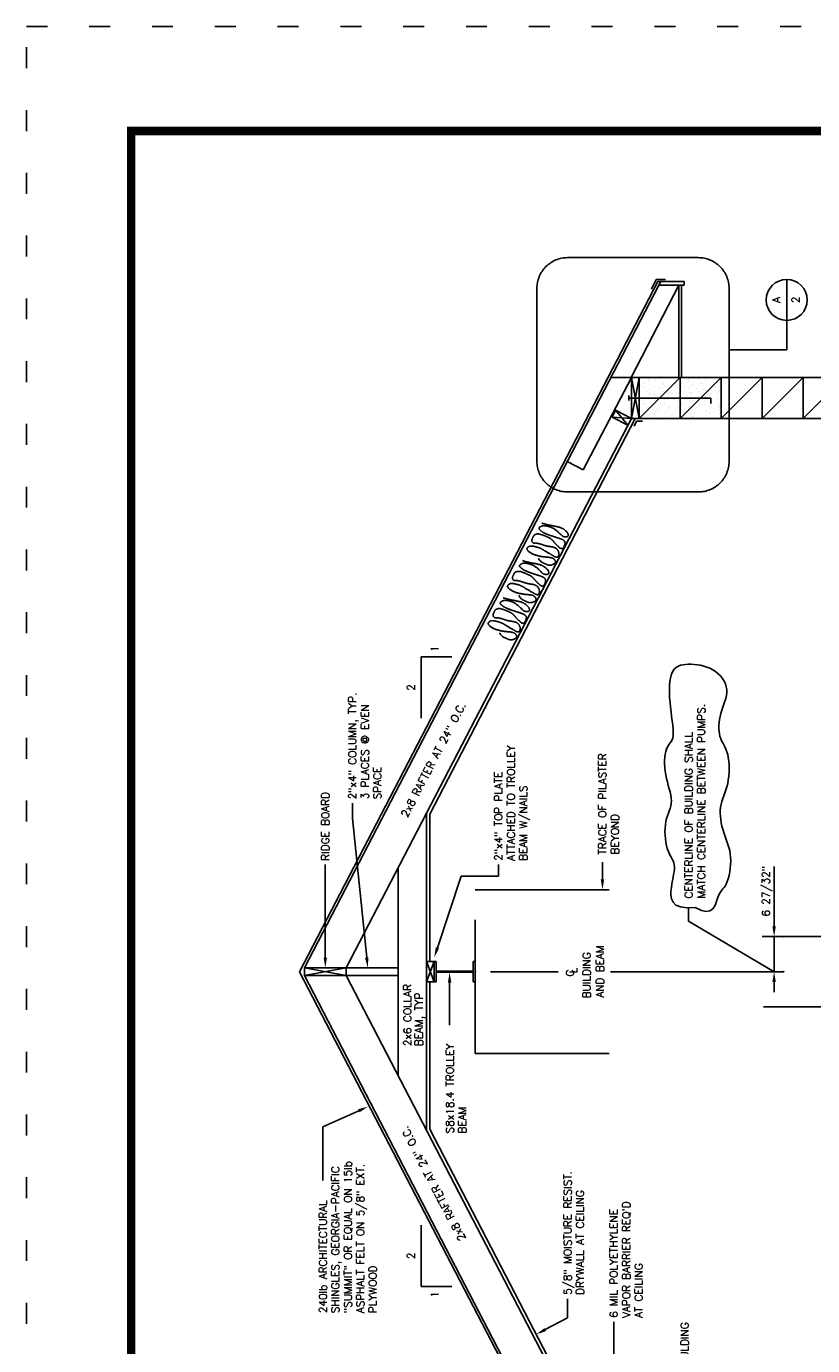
# Model space of a CAD drawing. Header units: feet. Extents: x 56.7 to 65.2, y 29.1 to 40.1.
# Tile 171 of 172: x 56.7 to 60.4, y 33.8 to 40.1. Entities that reach past the tile are written whole.
import ezdxf
from ezdxf.enums import TextEntityAlignment as Align

# ---------------------------------------------------------------- set-up
doc = ezdxf.new("R2010")
doc.units = ezdxf.units.FT
doc.header["$LTSCALE"] = 16
doc.header["$MEASUREMENT"] = 0
for name, pattern in [('CENTER', [1.4375, 1.25, -0.0625, 0.0625, -0.0625]), ('D1', [0.08, 0.04, -0.04]), ('DETAIL', [0.5625, 0.375, -0.0625, 0.0625, -0.0625]), ('DOT2', [0.125, 0, -0.125]), ('HIDDEN2', [0.1875, 0.125, -0.0625])]:
    doc.linetypes.add(name, pattern=pattern)
doc.layers.get('0').update_dxf_attribs({"linetype": 'CONTINUOUS'})
doc.layers.get('DEFPOINTS').update_dxf_attribs({"linetype": 'CONTINUOUS'})
for name, color, linetype in [('BORDER', 7, 'CONTINUOUS'), ('BUILDING', 7, 'CONTINUOUS'), ('C', 3, 'CENTER'), ('CONC-BLK', 14, 'CONTINUOUS'), ('DET', 3, 'CONTINUOUS'), ('NODE', 4, 'CONTINUOUS'), ('NOTES', 7, 'CONTINUOUS'), ('PAGE-NO', 9, 'CONTINUOUS'), ('STEEL', 7, 'CONTINUOUS'), ('WOOD', 9, 'CONTINUOUS')]:
    doc.layers.add(name, color=color, linetype=linetype)
doc.styles.add('ROMANS', font='ROMANS.shx', dxfattribs={"height": 1.5})

# ---------------------------------------------------------------- blocks, each defined once
blk = doc.blocks.new('*X8')
at = {"color": 0}
for p, q in [((489.28, 198.83), (489.28, 198.83)), ((489.71, 198.56), (489.71, 198.56)), ((489.89, 199.13), (489.89, 199.13)), ((490.41, 199.2), (490.41, 199.2)), ((491.19, 199.14), (491.19, 199.14)), ((491.77, 198.42), (491.77, 198.42)), ((492.4, 198.84), (492.4, 198.84)), ((492.82, 198.57), (492.82, 198.57)), ((493.89, 199.24), (493.89, 199.24)), ((494.97, 199.13), (494.97, 199.13)), ((495.51, 198.84), (495.51, 198.84)), ((495.84, 198.33), (495.84, 198.33)), ((495.93, 198.57), (495.93, 198.57)), ((496.51, 199.27), (496.51, 199.27)), ((489.45, 196.48), (489.45, 196.48)), ((489.82, 196.58), (489.82, 196.58)), ((489.99, 198.22), (489.99, 198.22)), ((490.05, 196.29), (490.05, 196.29)), ((490.09, 196.33), (490.09, 196.33)), ((490.51, 196.06), (490.51, 196.06)), ((490.81, 196.66), (490.81, 196.66)), ((491.22, 197.6), (491.22, 197.6)), ((491.26, 197.21), (491.26, 197.21)), ((491.33, 196.73), (491.33, 196.73)), ((491.96, 198.25), (491.96, 198.25)), ((492.15, 196.84), (492.15, 196.84)), ((492.61, 198.25), (492.61, 198.25)), ((492.67, 196.32), (492.67, 196.32)), ((492.83, 197.46), (492.83, 197.46)), ((493.21, 196.33), (493.21, 196.33)), ((493.5, 197.02), (493.5, 197.02)), ((493.63, 196.06), (493.63, 196.06)), ((493.82, 196.54), (493.82, 196.54)), ((493.96, 197.31), (493.96, 197.31)), ((494.01, 196.38), (494.01, 196.38)), ((494.02, 197.09), (494.02, 197.09)), ((494.34, 197.6), (494.34, 197.6)), ((494.84, 197.19), (494.84, 197.19)), ((495.16, 198.24), (495.16, 198.24)), ((495.23, 196.31), (495.23, 196.31)), ((496.2, 197.37), (496.2, 197.37)), ((496.32, 196.34), (496.32, 196.34)), ((496.58, 197.35), (496.58, 197.35)), ((496.72, 197.44), (496.72, 197.44)), ((496.74, 196.07), (496.74, 196.07)), ((496.83, 197.42), (496.83, 197.42)), ((497.01, 197.25), (497.01, 197.25)), ((489.56, 193.91), (489.56, 193.91)), ((490.11, 194.36), (490.11, 194.36)), ((490.38, 194.02), (490.38, 194.02)), ((490.82, 195.67), (490.82, 195.67)), ((490.9, 193.82), (490.9, 193.82)), ((491, 195.5), (491, 195.5)), ((491.32, 195.29), (491.32, 195.29)), ((491.32, 193.55), (491.32, 193.55)), ((491.38, 193.36), (491.38, 193.36)), ((491.73, 194.2), (491.73, 194.2)), ((491.87, 194.7), (491.87, 194.7)), ((492.03, 195.09), (492.03, 195.09)), ((492.25, 194.26), (492.25, 194.26)), ((492.73, 194.4), (492.73, 194.4)), ((492.87, 193.79), (492.87, 193.79)), ((493.05, 193.62), (493.05, 193.62)), ((493.07, 194.37), (493.07, 194.37)), ((494.01, 193.83), (494.01, 193.83)), ((494.02, 195.39), (494.02, 195.39)), ((494.08, 193.46), (494.08, 193.46)), ((494.43, 194.55), (494.43, 194.55)), ((494.44, 193.56), (494.44, 193.56)), ((494.88, 195.58), (494.88, 195.58)), ((494.95, 194.62), (494.95, 194.62)), ((495.15, 195.1), (495.15, 195.1)), ((495.29, 194.38), (495.29, 194.38)), ((495.76, 194.73), (495.76, 194.73)), ((495.87, 194.67), (495.87, 194.67)), ((496.06, 194.5), (496.06, 194.5)), ((496.64, 195.42), (496.64, 195.42)), ((496.7, 193.49), (496.7, 193.49)), ((496.93, 193.7), (496.93, 193.7)), ((489.73, 192.58), (489.73, 192.58)), ((489.86, 192.91), (489.86, 192.91)), ((489.96, 191.37), (489.96, 191.37)), ((490.05, 192.74), (490.05, 192.74)), ((490.18, 192.44), (490.18, 192.44)), ((490.48, 191.44), (490.48, 191.44)), ((490.92, 191.95), (490.92, 191.95)), ((491.3, 191.55), (491.3, 191.55)), ((491.45, 191.43), (491.45, 191.43)), ((491.71, 191.32), (491.71, 191.32)), ((491.91, 191.03), (491.91, 191.03)), ((492.1, 190.86), (492.1, 190.86)), ((492.13, 191.05), (492.13, 191.05)), ((492.66, 191.73), (492.66, 191.73)), ((492.79, 192.47), (492.79, 192.47)), ((492.84, 192.59), (492.84, 192.59)), ((493.18, 191.8), (493.18, 191.8)), ((493.92, 192.82), (493.92, 192.82)), ((493.99, 191.9), (493.99, 191.9)), ((494.15, 191.53), (494.15, 191.53)), ((494.82, 191.32), (494.82, 191.32)), ((494.92, 191.91), (494.92, 191.91)), ((495.1, 191.74), (495.1, 191.74)), ((495.24, 191.06), (495.24, 191.06)), ((495.35, 192.46), (495.35, 192.46)), ((495.35, 192.08), (495.35, 192.08)), ((495.87, 192.15), (495.87, 192.15)), ((495.95, 192.59), (495.95, 192.59)), ((495.97, 190.94), (495.97, 190.94)), ((496.68, 192.26), (496.68, 192.26)), ((496.76, 191.57), (496.76, 191.57)), ((489.09, 189.99), (489.09, 189.99)), ((489.4, 188.81), (489.4, 188.81)), ((489.53, 188.73), (489.53, 188.73)), ((489.82, 188.54), (489.82, 188.54)), ((489.96, 189.19), (489.96, 189.19)), ((490.24, 190.51), (490.24, 190.51)), ((490.3, 188.58), (490.3, 188.58)), ((490.53, 190.08), (490.53, 190.08)), ((490.89, 188.91), (490.89, 188.91)), ((490.95, 188.28), (490.95, 188.28)), ((491.14, 188.11), (491.14, 188.11)), ((491.41, 188.97), (491.41, 188.97)), ((491.51, 189.51), (491.51, 189.51)), ((492.22, 189.08), (492.22, 189.08)), ((492.52, 188.81), (492.52, 188.81)), ((492.86, 190.54), (492.86, 190.54)), ((492.92, 188.62), (492.92, 188.62)), ((492.94, 188.55), (492.94, 188.55)), ((492.97, 190.07), (492.97, 190.07)), ((493.58, 189.26), (493.58, 189.26)), ((493.65, 190.08), (493.65, 190.08)), ((493.96, 189.16), (493.96, 189.16)), ((494.1, 189.33), (494.1, 189.33)), ((494.15, 188.99), (494.15, 188.99)), ((494.21, 189.6), (494.21, 189.6)), ((494.91, 189.44), (494.91, 189.44)), ((495.02, 188.19), (495.02, 188.19)), ((495.42, 190.53), (495.42, 190.53)), ((495.48, 188.6), (495.48, 188.6)), ((495.63, 188.82), (495.63, 188.82)), ((496.05, 188.55), (496.05, 188.55)), ((496.27, 189.61), (496.27, 189.61)), ((496.76, 190.09), (496.76, 190.09)), ((496.79, 189.68), (496.79, 189.68)), ((496.83, 189.64), (496.83, 189.64)), ((496.97, 190.03), (496.97, 190.03)), ((489.12, 186.08), (489.12, 186.08)), ((489.64, 186.15), (489.64, 186.15)), ((490, 185.52), (490, 185.52)), ((490.21, 186.31), (490.21, 186.31)), ((490.37, 186.66), (490.37, 186.66)), ((490.45, 186.26), (490.45, 186.26)), ((490.63, 186.04), (490.63, 186.04)), ((491.34, 187.57), (491.34, 187.57)), ((491.57, 187.58), (491.57, 187.58)), ((491.63, 185.65), (491.63, 185.65)), ((491.81, 186.44), (491.81, 186.44)), ((492.01, 187.31), (492.01, 187.31)), ((492.33, 186.51), (492.33, 186.51)), ((492.98, 186.69), (492.98, 186.69)), ((493, 186.4), (493, 186.4)), ((493.14, 186.61), (493.14, 186.61)), ((493.19, 186.23), (493.19, 186.23)), ((493.32, 186.31), (493.32, 186.31)), ((493.74, 186.04), (493.74, 186.04)), ((494.27, 187.68), (494.27, 187.68)), ((494.34, 185.75), (494.34, 185.75)), ((494.45, 187.58), (494.45, 187.58)), ((494.5, 186.79), (494.5, 186.79)), ((495.02, 186.86), (495.02, 186.86)), ((495.54, 186.68), (495.54, 186.68)), ((495.83, 186.97), (495.83, 186.97)), ((496.01, 187.28), (496.01, 187.28)), ((496.2, 187.11), (496.2, 187.11)), ((496.44, 186.32), (496.44, 186.32)), ((496.86, 186.05), (496.86, 186.05)), ((496.89, 187.71), (496.89, 187.71)), ((496.95, 185.78), (496.95, 185.78)), ((497.06, 186.31), (497.06, 186.31)), ((489.14, 183.74), (489.14, 183.74)), ((490.04, 183.62), (490.04, 183.62)), ((490.18, 185.35), (490.18, 185.35)), ((490.43, 184.73), (490.43, 184.73)), ((490.56, 183.68), (490.56, 183.68)), ((491.02, 183.8), (491.02, 183.8)), ((491.05, 184.56), (491.05, 184.56)), ((491.37, 183.79), (491.37, 183.79)), ((491.44, 183.53), (491.44, 183.53)), ((491.7, 183.73), (491.7, 183.73)), ((492.05, 183.64), (492.05, 183.64)), ((492.15, 185.07), (492.15, 185.07)), ((492.23, 183.47), (492.23, 183.47)), ((492.73, 183.97), (492.73, 183.97)), ((493.05, 184.76), (493.05, 184.76)), ((493.25, 184.04), (493.25, 184.04)), ((494.06, 185.43), (494.06, 185.43)), ((494.06, 184.15), (494.06, 184.15)), ((494.13, 183.81), (494.13, 183.81)), ((494.4, 183.82), (494.4, 183.82)), ((494.55, 183.54), (494.55, 183.54)), ((495.05, 184.52), (495.05, 184.52)), ((495.24, 184.35), (495.24, 184.35)), ((495.26, 185.08), (495.26, 185.08)), ((495.42, 184.32), (495.42, 184.32)), ((495.6, 184.75), (495.6, 184.75)), ((495.94, 184.39), (495.94, 184.39)), ((496.11, 183.56), (496.11, 183.56)), ((496.76, 184.5), (496.76, 184.5)), ((497.02, 183.86), (497.02, 183.86))]:
    blk.add_line(p, q, dxfattribs=at)
blk = doc.blocks.new('INS', base_point=(323.61, 210.21))
at = {"layer": 'DET', "color": 3}
blk.add_lwpolyline([(323.68, 210.62), (323.6, 210.57), (323.52, 210.52), (323.45, 210.49), (323.38, 210.47), (323.32, 210.45), (323.26, 210.44), (323.21, 210.44), (323.16, 210.43), (323.12, 210.43), (323.08, 210.43), (323.04, 210.43), (323.01, 210.43), (322.98, 210.43), (322.95, 210.43), (322.91, 210.43), (322.88, 210.43), (322.84, 210.43), (322.8, 210.44), (322.76, 210.44), (322.72, 210.44), (322.68, 210.45), (322.64, 210.45), (322.6, 210.46), (322.56, 210.46), (322.52, 210.47), (322.49, 210.48), (322.46, 210.49), (322.42, 210.5), (322.4, 210.51), (322.37, 210.53), (322.34, 210.54), (322.31, 210.56), (322.29, 210.57), (322.27, 210.59), (322.24, 210.61), (322.22, 210.63), (322.2, 210.65), (322.18, 210.67), (322.17, 210.69), (322.15, 210.71), (322.13, 210.73), (322.12, 210.75), (322.11, 210.76), (322.09, 210.78), (322.08, 210.8), (322.07, 210.82), (322.06, 210.83), (322.05, 210.85), (322.04, 210.87), (322.04, 210.88), (322.03, 210.9), (322.02, 210.91), (322.02, 210.93), (322.01, 210.94), (322.01, 210.95), (322, 210.97), (322, 210.98), (322, 211), (322, 211.01), (322.01, 211.03), (322.01, 211.04), (322.02, 211.05), (322.02, 211.07), (322.03, 211.08), (322.04, 211.1), (322.05, 211.11), (322.07, 211.12), (322.08, 211.14), (322.1, 211.15), (322.11, 211.17), (322.13, 211.18), (322.15, 211.19), (322.18, 211.2), (322.2, 211.21), (322.22, 211.23), (322.25, 211.24), (322.28, 211.24), (322.31, 211.25), (322.33, 211.26), (322.36, 211.26), (322.39, 211.27), (322.42, 211.27), (322.45, 211.27), (322.48, 211.26), (322.51, 211.26), (322.54, 211.25), (322.58, 211.24), (322.61, 211.23), (322.65, 211.22), (322.69, 211.21), (322.73, 211.2), (322.77, 211.18), (322.81, 211.17), (322.85, 211.15), (322.89, 211.13), (322.93, 211.12), (322.96, 211.1), (323, 211.09), (323.04, 211.07), (323.08, 211.05), (323.12, 211.04), (323.16, 211.02), (323.2, 211.01), (323.24, 210.99), (323.29, 210.98), (323.33, 210.96), (323.38, 210.94), (323.43, 210.93), (323.48, 210.91), (323.53, 210.89), (323.58, 210.88), (323.64, 210.86), (323.69, 210.84), (323.75, 210.83), (323.81, 210.81), (323.87, 210.8), (323.92, 210.79), (323.98, 210.78), (324.04, 210.76), (324.1, 210.75), (324.16, 210.75), (324.22, 210.74), (324.28, 210.73), (324.34, 210.73), (324.4, 210.73), (324.46, 210.73), (324.52, 210.73), (324.58, 210.74), (324.64, 210.74), (324.7, 210.75), (324.77, 210.76), (324.83, 210.77), (324.88, 210.79), (324.93, 210.8), (324.98, 210.82), (325.02, 210.84), (325.05, 210.86), (325.07, 210.88), (325.09, 210.9), (325.1, 210.93), (325.1, 210.95), (325.1, 210.97), (325.1, 211), (325.1, 211.02), (325.09, 211.04), (325.08, 211.07), (325.07, 211.09), (325.07, 211.11), (325.06, 211.13), (325.05, 211.15), (325.04, 211.17), (325.03, 211.19), (325.02, 211.2), (325.01, 211.22), (325, 211.24), (324.99, 211.25), (324.97, 211.27), (324.96, 211.28), (324.94, 211.3), (324.91, 211.32), (324.88, 211.33), (324.85, 211.35), (324.81, 211.37), (324.77, 211.38), (324.73, 211.4), (324.68, 211.42), (324.64, 211.43), (324.59, 211.45), (324.55, 211.46), (324.5, 211.47), (324.45, 211.48), (324.41, 211.49), (324.37, 211.5), (324.33, 211.51), (324.29, 211.52), (324.25, 211.53), (324.22, 211.54), (324.19, 211.54), (324.16, 211.55), (324.14, 211.55), (324.11, 211.55), (324.08, 211.56), (324.05, 211.56), (324.02, 211.56), (323.99, 211.56), (323.95, 211.57), (323.91, 211.57), (323.87, 211.57), (323.83, 211.57), (323.79, 211.57), (323.75, 211.56), (323.7, 211.56), (323.66, 211.56), (323.61, 211.56), (323.56, 211.56), (323.52, 211.55), (323.47, 211.55), (323.42, 211.55), (323.36, 211.54), (323.31, 211.54), (323.25, 211.53), (323.19, 211.53), (323.13, 211.53), (323.07, 211.52), (323.01, 211.52), (322.95, 211.52), (322.9, 211.52), (322.85, 211.51), (322.8, 211.51), (322.76, 211.51), (322.72, 211.51), (322.69, 211.51), (322.65, 211.51), (322.62, 211.51), (322.59, 211.51), (322.57, 211.51), (322.54, 211.5), (322.51, 211.5), (322.48, 211.5), (322.45, 211.5), (322.42, 211.5), (322.39, 211.49), (322.37, 211.49), (322.34, 211.49), (322.31, 211.49), (322.29, 211.49), (322.26, 211.5), (322.24, 211.5), (322.21, 211.5), (322.19, 211.51), (322.17, 211.51), (322.15, 211.51), (322.14, 211.52), (322.12, 211.53), (322.11, 211.53), (322.1, 211.54), (322.08, 211.55), (322.07, 211.56), (322.07, 211.58), (322.06, 211.59), (322.05, 211.61), (322.05, 211.63), (322.04, 211.65), (322.04, 211.67), (322.04, 211.7), (322.04, 211.72), (322.04, 211.75), (322.04, 211.78), (322.05, 211.81), (322.06, 211.84), (322.07, 211.87), (322.08, 211.9), (322.1, 211.93), (322.12, 211.96), (322.14, 211.99), (322.16, 212.02), (322.19, 212.05), (322.22, 212.08), (322.25, 212.11), (322.28, 212.14), (322.32, 212.16), (322.35, 212.18), (322.39, 212.2), (322.43, 212.22), (322.47, 212.24), (322.51, 212.25), (322.55, 212.26), (322.59, 212.26), (322.63, 212.27), (322.67, 212.27), (322.71, 212.27), (322.75, 212.26), (322.79, 212.26), (322.83, 212.25), (322.87, 212.25), (322.91, 212.24), (322.95, 212.23), (322.99, 212.21), (323.03, 212.2), (323.07, 212.19), (323.11, 212.17), (323.16, 212.16), (323.2, 212.14), (323.25, 212.13), (323.3, 212.11), (323.35, 212.1), (323.4, 212.08), (323.45, 212.07), (323.51, 212.05), (323.56, 212.04), (323.61, 212.03), (323.66, 212.02), (323.71, 212), (323.76, 212), (323.81, 211.99), (323.86, 211.98), (323.9, 211.97), (323.95, 211.97), (323.99, 211.96), (324.03, 211.95), (324.07, 211.95), (324.11, 211.94), (324.15, 211.94), (324.19, 211.93), (324.22, 211.92), (324.26, 211.91), (324.29, 211.91), (324.32, 211.9), (324.35, 211.89), (324.38, 211.88), (324.41, 211.87), (324.44, 211.86), (324.46, 211.86), (324.49, 211.85), (324.51, 211.84), (324.53, 211.84), (324.55, 211.83), (324.57, 211.82), (324.59, 211.81), (324.61, 211.81), (324.63, 211.79), (324.65, 211.78), (324.66, 211.77), (324.68, 211.76), (324.7, 211.74), (324.72, 211.73), (324.74, 211.73), (324.77, 211.72), (324.79, 211.72), (324.82, 211.72), (324.85, 211.73), (324.88, 211.74), (324.91, 211.75), (324.94, 211.76), (324.96, 211.78), (324.98, 211.79), (325, 211.82), (325.02, 211.84), (325.03, 211.86), (325.05, 211.89), (325.05, 211.91), (325.06, 211.94), (325.07, 211.97), (325.07, 211.99), (325.07, 212.02), (325.08, 212.05), (325.08, 212.07), (325.08, 212.1), (325.08, 212.12), (325.08, 212.15), (325.08, 212.17), (325.09, 212.19), (325.09, 212.22), (325.09, 212.24), (325.09, 212.26), (325.09, 212.28), (325.09, 212.31), (325.09, 212.33), (325.09, 212.35), (325.09, 212.37), (325.09, 212.39), (325.08, 212.41), (325.07, 212.43), (325.06, 212.46), (325.05, 212.48), (325.04, 212.5), (325.02, 212.52), (325.01, 212.54), (324.99, 212.56), (324.97, 212.57), (324.95, 212.59), (324.93, 212.61), (324.91, 212.63), (324.89, 212.65), (324.87, 212.66), (324.84, 212.68), (324.82, 212.69), (324.8, 212.7), (324.77, 212.72), (324.75, 212.73), (324.72, 212.74), (324.69, 212.75), (324.66, 212.76), (324.63, 212.77), (324.6, 212.78), (324.56, 212.78), (324.53, 212.79), (324.49, 212.8), (324.45, 212.8), (324.41, 212.81), (324.37, 212.82), (324.33, 212.82), (324.28, 212.83), (324.24, 212.83), (324.19, 212.84), (324.15, 212.84), (324.1, 212.84), (324.05, 212.85), (324, 212.85), (323.95, 212.85), (323.9, 212.86), (323.85, 212.86), (323.8, 212.86), (323.75, 212.87), (323.7, 212.87), (323.65, 212.87), (323.6, 212.87), (323.56, 212.86), (323.51, 212.86), (323.47, 212.85), (323.43, 212.85), (323.39, 212.84), (323.35, 212.83), (323.31, 212.82), (323.28, 212.81), (323.24, 212.8), (323.21, 212.79), (323.18, 212.78), (323.15, 212.77), (323.12, 212.76), (323.1, 212.75), (323.07, 212.73), (323.05, 212.72), (323.02, 212.71), (323, 212.7), (322.97, 212.69), (322.95, 212.68), (322.92, 212.67), (322.89, 212.66), (322.86, 212.65), (322.83, 212.64), (322.8, 212.63), (322.77, 212.62), (322.74, 212.61), (322.7, 212.6), (322.66, 212.58), (322.63, 212.57), (322.59, 212.56), (322.56, 212.55), (322.53, 212.55), (322.49, 212.54), (322.46, 212.53), (322.44, 212.52), (322.41, 212.51), (322.39, 212.51), (322.36, 212.5), (322.34, 212.49), (322.32, 212.49), (322.31, 212.48), (322.29, 212.48), (322.28, 212.48), (322.26, 212.47), (322.25, 212.47), (322.23, 212.47), (322.22, 212.47), (322.2, 212.47), (322.18, 212.47), (322.15, 212.48), (322.13, 212.48), (322.11, 212.49), (322.08, 212.5), (322.06, 212.51), (322.04, 212.52), (322.02, 212.53), (322.01, 212.55), (322, 212.56), (321.99, 212.58), (321.98, 212.6), (321.98, 212.63), (321.97, 212.65), (321.97, 212.68), (321.97, 212.71), (321.97, 212.74), (321.97, 212.77), (321.97, 212.81), (321.98, 212.84), (321.98, 212.88), (321.98, 212.91), (321.99, 212.94), (321.99, 212.98), (322, 213.01), (322.01, 213.03), (322.01, 213.06), (322.02, 213.08), (322.03, 213.1), (322.04, 213.13), (322.05, 213.15), (322.07, 213.17), (322.08, 213.18), (322.1, 213.2), (322.12, 213.22), (322.14, 213.24), (322.16, 213.25), (322.18, 213.27), (322.21, 213.28), (322.24, 213.29), (322.26, 213.3), (322.29, 213.3), (322.32, 213.31), (322.36, 213.31), (322.39, 213.31), (322.43, 213.31), (322.46, 213.31), (322.5, 213.31), (322.55, 213.3), (322.59, 213.3), (322.63, 213.29), (322.68, 213.28), (322.73, 213.28), (322.78, 213.27), (322.83, 213.26), (322.87, 213.26), (322.92, 213.25), (322.97, 213.24), (323.02, 213.23), (323.06, 213.23), (323.11, 213.22), (323.15, 213.21), (323.2, 213.21), (323.24, 213.2), (323.28, 213.19), (323.32, 213.18), (323.36, 213.18), (323.4, 213.17), (323.45, 213.16), (323.49, 213.16), (323.53, 213.15), (323.57, 213.14), (323.61, 213.13), (323.66, 213.13), (323.7, 213.12), (323.75, 213.11), (323.8, 213.11), (323.85, 213.1), (323.9, 213.1), (323.96, 213.09), (324.01, 213.09), (324.07, 213.08), (324.13, 213.08), (324.19, 213.07), (324.24, 213.07), (324.29, 213.07), (324.34, 213.07), (324.38, 213.07), (324.42, 213.07), (324.45, 213.07), (324.48, 213.07), (324.5, 213.07), (324.52, 213.08), (324.55, 213.08), (324.57, 213.09), (324.59, 213.09), (324.62, 213.1), (324.65, 213.1), (324.68, 213.11), (324.71, 213.11), (324.74, 213.12), (324.77, 213.13), (324.79, 213.13), (324.82, 213.14), (324.84, 213.15), (324.86, 213.16), (324.88, 213.16), (324.9, 213.17), (324.92, 213.18), (324.93, 213.19), (324.94, 213.2), (324.95, 213.21), (324.96, 213.22), (324.97, 213.23), (324.97, 213.25), (324.97, 213.26), (324.97, 213.28), (324.97, 213.29), (324.97, 213.31), (324.96, 213.33), (324.96, 213.36), (324.94, 213.38), (324.93, 213.4), (324.92, 213.43), (324.9, 213.45), (324.89, 213.48), (324.87, 213.5), (324.85, 213.52), (324.84, 213.54), (324.82, 213.56), (324.81, 213.58), (324.79, 213.6), (324.77, 213.61), (324.75, 213.63), (324.73, 213.65), (324.7, 213.66), (324.67, 213.68), (324.63, 213.7), (324.6, 213.71), (324.56, 213.73), (324.51, 213.75), (324.47, 213.76), (324.41, 213.78), (324.36, 213.79), (324.3, 213.81), (324.24, 213.83), (324.18, 213.84), (324.12, 213.85), (324.05, 213.86), (323.98, 213.87), (323.92, 213.88), (323.85, 213.88), (323.78, 213.88), (323.71, 213.88), (323.63, 213.87), (323.56, 213.86), (323.49, 213.85), (323.42, 213.84), (323.35, 213.83), (323.27, 213.81), (323.2, 213.79), (323.13, 213.77), (323.05, 213.75), (322.99, 213.73), (322.92, 213.71), (322.86, 213.69), (322.8, 213.67), (322.75, 213.66), (322.71, 213.64), (322.67, 213.63), (322.64, 213.63), (322.62, 213.62), (322.59, 213.62), (322.57, 213.61), (322.55, 213.61), (322.54, 213.61), (322.52, 213.61), (322.5, 213.61), (322.48, 213.61), (322.46, 213.62), (322.44, 213.62), (322.42, 213.63), (322.4, 213.63), (322.38, 213.64), (322.35, 213.65), (322.33, 213.66), (322.3, 213.67), (322.28, 213.68), (322.25, 213.69), (322.23, 213.7), (322.21, 213.72), (322.19, 213.73), (322.17, 213.75), (322.15, 213.76), (322.14, 213.78), (322.13, 213.8), (322.12, 213.83), (322.11, 213.85), (322.11, 213.87), (322.11, 213.9), (322.11, 213.92), (322.12, 213.95), (322.13, 213.97), (322.15, 214), (322.17, 214.02), (322.19, 214.05), (322.22, 214.08), (322.25, 214.1), (322.29, 214.12), (322.34, 214.14), (322.39, 214.16), (322.44, 214.18), (322.49, 214.2), (322.54, 214.21), (322.59, 214.23), (322.64, 214.24), (322.69, 214.25), (322.73, 214.26), (322.78, 214.26), (322.82, 214.27), (322.86, 214.27), (322.9, 214.27), (322.94, 214.27), (322.98, 214.27), (323.03, 214.27), (323.07, 214.27), (323.12, 214.26), (323.17, 214.25), (323.22, 214.25), (323.27, 214.24), (323.32, 214.23), (323.38, 214.21), (323.43, 214.2), (323.49, 214.19), (323.55, 214.17), (323.61, 214.15), (323.67, 214.14), (323.73, 214.12), (323.79, 214.1), (323.85, 214.08), (323.91, 214.07), (323.96, 214.05), (324.02, 214.03), (324.08, 214.01), (324.14, 214), (324.2, 213.98), (324.26, 213.96), (324.32, 213.95), (324.38, 213.93), (324.44, 213.91), (324.51, 213.9), (324.58, 213.88), (324.66, 213.87), (324.75, 213.85), (324.85, 213.84), (324.96, 213.83)], dxfattribs=at)

msp = doc.modelspace()

# ---------------------------------------------------------------- linework, layer by layer
at = {"layer": 'BORDER', "const_width": 0.04}
msp.add_lwpolyline([(57.1833, 29.6186), (57.1833, 39.6186), (64.6833, 39.6186), (64.6833, 29.6186)], close=True, dxfattribs=at)
at = {"layer": 'BUILDING', "color": 0}
msp.add_line((57.9877, 35.601), (59.6996, 38.8994), dxfattribs=at)
at = {"layer": 'BUILDING', "color": 9}
msp.add_line((59.6691, 38.8632), (59.6918, 38.9086), dxfattribs=at)
at = {"layer": 'BUILDING'}
for p, q in [((59.6102, 38.2446), (59.806, 38.4405)), ((59.806, 38.2446), (60.0018, 38.4405)), ((60.0018, 38.2446), (60.1977, 38.4405)), ((60.1977, 38.2446), (60.3935, 38.4405)), ((60.3935, 38.2446), (60.5893, 38.4405)), ((57.9877, 35.601), (59.6996, 32.3026))]:
    msp.add_line(p, q, dxfattribs=at)
at = {"layer": 'BUILDING', "color": 4}
msp.add_line((59.5982, 38.2324), (59.6255, 38.2324), dxfattribs=at)
at = {"layer": 'BUILDING', "color": 9}
for points in [[(59.7367, 38.9086), (59.6918, 38.9086)], [(59.5612, 38.3303), (59.5612, 38.3548)]]:
    msp.add_lwpolyline(points, dxfattribs=at)
at = {"layer": 'BUILDING'}
for points in [[(59.8249, 38.8994), (59.6996, 38.8994)], [(59.7039, 38.8811), (59.7134, 38.8994)], [(59.8249, 38.8811), (59.8249, 38.8994)], [(59.6102, 38.4405), (59.6102, 38.2446)]]:
    msp.add_lwpolyline(points, dxfattribs=at)
at = {"layer": 'BUILDING', "color": 4}
for points in [[(59.806, 38.2446), (59.806, 38.4405)], [(60.0018, 38.2446), (60.0018, 38.4405)], [(60.1977, 38.2446), (60.1977, 38.4405)], [(60.3935, 38.2446), (60.3935, 38.4405)]]:
    msp.add_lwpolyline(points, dxfattribs=at)
at = {"layer": 'BUILDING', "color": 9, "linetype": 'HIDDEN2'}
msp.add_lwpolyline([(59.5612, 38.3425), (59.9529, 38.3425), (59.9529, 38.3168)], dxfattribs=at)
at = {"layer": 'C'}
for p, q in [((61.7961, 35.7686), (60.1979, 35.7686)), ((63.0247, 35.4335), (60.2038, 35.4335))]:
    msp.add_line(p, q, dxfattribs=at)
at = {"layer": 'CONC-BLK', "color": 9}
for points in [[(59.7039, 38.8811), (59.8004, 38.8811)], [(59.4974, 38.2841), (59.5735, 38.2446)], [(59.4805, 38.2515), (59.5566, 38.212)]]:
    msp.add_lwpolyline(points, dxfattribs=at)
at = {"layer": 'CONC-BLK'}
for points in [[(59.6102, 38.4405), (62.9392, 38.4405)], [(59.6102, 38.2446), (62.9392, 38.2446)]]:
    msp.add_lwpolyline(points, dxfattribs=at)
at = {"layer": 'CONC-BLK', "color": 4, "linetype": 'D1'}
for points in [[(58.8269, 35.9927), (59.6988, 35.9927)], [(58.8269, 35.2094), (58.8269, 35.9927)], [(58.8269, 35.2094), (60.0715, 35.2094)]]:
    msp.add_lwpolyline(points, dxfattribs=at)
at = {"layer": 'DEFPOINTS', "color": 7, "linetype": 'DOT2', "ltscale": 0.1}
msp.add_lwpolyline([(56.6833, 29.1186), (56.6833, 40.1186), (65.1833, 40.1186), (65.1833, 29.1186)], close=True, dxfattribs=at)
at = {"layer": 'NODE', "color": 0}
msp.add_line((60.315, 38.5727), (60.315, 38.9093), dxfattribs=at)
msp.add_circle((60.315, 38.8114), 0.0979, dxfattribs=at)
at = {"layer": 'NOTES'}
for p, q in [((58.5689, 37.1061), (58.5689, 36.8124)), ((58.7157, 37.1061), (58.5689, 37.1061)), ((58.2405, 36.333), (58.2405, 36.4064)), ((58.3089, 35.6681), (58.2405, 36.333)), ((58.111, 35.6683), (58.111, 36.1127)), ((58.9381, 36.0576), (58.9381, 36.1127)), ((59.4348, 36.0416), (59.4348, 36.1249)), ((60.2548, 35.8665), (60.2548, 36.1042)), ((58.6466, 35.7148), (58.7607, 36.0576)), ((58.7607, 36.0576), (58.9381, 36.0576)), ((59.8458, 35.843), (59.8458, 35.9067)), ((60.2548, 35.601), (59.8458, 35.843)), ((60.2548, 35.8175), (60.2548, 35.8665)), ((60.2764, 35.7686), (60.2303, 35.7686)), ((60.2548, 35.601), (60.2548, 35.7686)), ((58.6311, 35.65), (58.5944, 35.5521)), ((58.6311, 35.5521), (58.5944, 35.65)), ((60.2764, 35.601), (60.2303, 35.601)), ((58.7049, 35.549), (58.7049, 35.345)), ((60.2548, 35.5521), (60.2548, 35.5031)), ((58.2706, 34.9361), (58.0999, 34.8598)), ((58.0999, 34.8598), (58.0999, 34.6028)), ((58.5689, 34.0959), (58.5689, 34.3897)), ((58.7157, 34.0959), (58.5689, 34.0959)), ((59.2686, 33.9464), (59.2686, 34.0382)), ((59.1616, 33.8904), (59.2686, 33.9464)), ((59.4889, 33.7628), (59.4889, 33.9281))]:
    msp.add_line(p, q, dxfattribs=at)
at = {"layer": 'NOTES', "color": 9}
for p, q in [((58.6311, 35.65), (58.5944, 35.65)), ((58.6311, 35.5521), (58.5944, 35.5521))]:
    msp.add_line(p, q, dxfattribs=at)
at = {"layer": 'NOTES', "color": 4}
for p, q in [((58.6403, 35.65), (58.6311, 35.65)), ((58.8177, 35.65), (58.8269, 35.65)), ((58.6403, 35.5521), (58.6311, 35.5521)), ((58.8177, 35.5521), (58.8269, 35.5521))]:
    msp.add_line(p, q, dxfattribs=at)
at = {"layer": 'NOTES', "linetype": 'CENTER'}
for p, q in [((58.9003, 35.601), (59.2228, 35.601)), ((59.4725, 35.601), (60.3009, 35.601))]:
    msp.add_line(p, q, dxfattribs=at)
at = {"layer": 'NOTES', "linetype": 'DETAIL'}
msp.add_lwpolyline([(59.2686, 37.8935), (59.8928, 37.8935, 0.414214), (60.0396, 38.0403), (60.0396, 38.8664, 0.414214), (59.8928, 39.0133), (59.2686, 39.0133, 0.414214), (59.1217, 38.8664), (59.1217, 38.0403, 0.414214)], format="xyb", close=True, dxfattribs=at)
at = {"layer": 'NOTES'}
for points in [[(60.315, 38.5727), (60.0396, 38.5727)], [(59.8776, 35.9083), (59.8373, 35.9063), (59.8072, 35.9104), (59.7861, 35.9195), (59.7724, 35.9325), (59.7648, 35.9485), (59.7618, 35.9663), (59.7621, 35.9849), (59.7641, 36.0033), (59.7668, 36.0207), (59.7696, 36.0368), (59.7724, 36.0518), (59.775, 36.0658), (59.777, 36.0787), (59.7783, 36.0906), (59.7787, 36.1016), (59.7779, 36.1117), (59.7757, 36.1211), (59.7725, 36.13), (59.7684, 36.1387), (59.7636, 36.1475), (59.7586, 36.1567), (59.7535, 36.1668), (59.7486, 36.1778), (59.7441, 36.1903), (59.7404, 36.2043), (59.7374, 36.2197), (59.7352, 36.236), (59.7339, 36.2529), (59.7335, 36.2699), (59.734, 36.2868), (59.7354, 36.303), (59.7378, 36.3184), (59.7412, 36.3325), (59.7453, 36.3455), (59.7497, 36.3578), (59.7541, 36.3696), (59.7581, 36.3812), (59.7615, 36.3928), (59.7637, 36.4048), (59.7645, 36.4174), (59.7637, 36.4307), (59.7614, 36.4449), (59.7581, 36.4598), (59.754, 36.4754), (59.7495, 36.4915), (59.745, 36.5081), (59.7407, 36.525), (59.737, 36.5423), (59.7343, 36.5597), (59.7325, 36.5771), (59.7316, 36.5941), (59.7316, 36.6105), (59.7324, 36.626), (59.7342, 36.6403), (59.7368, 36.653), (59.7402, 36.664), (59.7444, 36.6731), (59.7491, 36.6808), (59.754, 36.6876), (59.7589, 36.6941), (59.7635, 36.701), (59.7675, 36.7089), (59.7705, 36.7184), (59.7724, 36.73), (59.7729, 36.7443), (59.7721, 36.761), (59.7705, 36.7797), (59.7682, 36.7999), (59.7654, 36.8212), (59.7626, 36.8433), (59.7598, 36.8657), (59.7575, 36.888), (59.7557, 36.9098), (59.7547, 36.9308), (59.7545, 36.951), (59.7552, 36.9701), (59.7568, 36.9878), (59.7593, 37.004), (59.7629, 37.0184), (59.7677, 37.0309), (59.7735, 37.0414), (59.7806, 37.0499), (59.7887, 37.0566), (59.7979, 37.0618), (59.8081, 37.0655), (59.8193, 37.0681), (59.8315, 37.0696), (59.8446, 37.0702), (59.8586, 37.0702), (59.8732, 37.0694), (59.8882, 37.0677), (59.9035, 37.0651), (59.9188, 37.0615), (59.9338, 37.0567), (59.9484, 37.0508), (59.9624, 37.0435), (59.9754, 37.0349), (59.9875, 37.025), (59.9983, 37.0141), (60.0077, 37.0023), (60.0156, 36.9897), (60.0218, 36.9766), (60.0261, 36.963), (60.0283, 36.9492), (60.0285, 36.9353), (60.0268, 36.9214), (60.0237, 36.9073), (60.0195, 36.8932), (60.0147, 36.8789), (60.0096, 36.8645), (60.0046, 36.85), (60.0001, 36.8353), (59.9964, 36.8205), (59.9936, 36.8058), (59.9917, 36.7911), (59.9907, 36.7768), (59.9907, 36.7629), (59.9916, 36.7496), (59.9934, 36.737), (59.9961, 36.7253), (59.9998, 36.7146), (60.0042, 36.7045), (60.0091, 36.6948), (60.0143, 36.6851), (60.0195, 36.675), (60.0245, 36.6641), (60.0291, 36.6522), (60.033, 36.6389), (60.0361, 36.6239), (60.0383, 36.6076), (60.0397, 36.5902), (60.0401, 36.5721), (60.0397, 36.5538), (60.0383, 36.5355), (60.0361, 36.5177), (60.033, 36.5006), (60.0291, 36.4847), (60.0246, 36.4697), (60.0197, 36.4554), (60.0147, 36.4417), (60.0099, 36.4283), (60.0055, 36.4149), (60.0019, 36.4014), (59.9993, 36.3875), (59.9978, 36.3731), (59.9975, 36.3582), (59.9983, 36.343), (60, 36.3276), (60.0025, 36.3121), (60.0058, 36.2967), (60.0097, 36.2814), (60.0142, 36.2665), (60.0191, 36.252), (60.0242, 36.2377), (60.0293, 36.2235), (60.0342, 36.2093), (60.0387, 36.1947), (60.0425, 36.1798), (60.0454, 36.1642), (60.0472, 36.1479), (60.0477, 36.1307), (60.0471, 36.113), (60.0454, 36.0951), (60.0428, 36.0777), (60.0394, 36.061), (60.0354, 36.0455), (60.0308, 36.0316), (60.026, 36.0198), (60.0209, 36.0103), (60.0156, 36.0027), (60.0103, 35.9962), (60.005, 35.9901), (59.9998, 35.9837), (59.9948, 35.9764), (59.99, 35.9675), (59.9855, 35.9562), (59.9813, 35.9423), (59.9765, 35.9271), (59.97, 35.9125), (59.9609, 35.9001), (59.9481, 35.8917), (59.9306, 35.8891), (59.9075, 35.894), (59.8776, 35.9083)]]:
    msp.add_lwpolyline(points, dxfattribs=at)
for p in [(60.2548, 35.7686), (60.3009, 35.7686), (60.3009, 35.601), (58.8269, 33.9841)]:
    msp.add_point(p, dxfattribs=at)
at = {"layer": 'NOTES', "color": 4}
msp.add_point((58.8269, 35.601), dxfattribs=at)
at = {"layer": 'NOTES'}
for points in [[(59.443, 36.0416), (59.4266, 36.0416), (59.4348, 35.9927)], [(60.2466, 35.8175), (60.263, 35.8175), (60.2548, 35.7686)], [(58.6543, 35.7122), (58.6388, 35.7174), (58.6311, 35.6683)], [(58.1191, 35.6683), (58.1028, 35.6683), (58.111, 35.6194)], [(58.3171, 35.6689), (58.3008, 35.6673), (58.3139, 35.6194)], [(58.6967, 35.549), (58.713, 35.549), (58.7049, 35.598)], [(60.2466, 35.5521), (60.263, 35.5521), (60.2548, 35.601)], [(58.274, 34.9287), (58.2673, 34.9436), (58.3153, 34.9561)], [(59.1654, 33.8832), (59.1579, 33.8976), (59.1183, 33.8677)]]:
    msp.add_solid(points, dxfattribs=at)
at = {"layer": 'STEEL', "color": 4}
for points in [[(58.6311, 35.5521), (58.6311, 35.65)], [(58.6403, 35.65), (58.6403, 35.6041), (58.8177, 35.6041), (58.8177, 35.65)], [(58.8269, 35.65), (58.8269, 35.5521)], [(58.8177, 35.5521), (58.8177, 35.598), (58.6403, 35.598), (58.6403, 35.5521)]]:
    msp.add_lwpolyline(points, dxfattribs=at)
at = {"layer": 'WOOD'}
for p, q in [((58.011, 35.6194), (59.7039, 38.8811)), ((59.5717, 38.4405), (59.8004, 38.8811)), ((58.2109, 35.6194), (59.5735, 38.2446)), ((58.011, 35.5827), (59.7039, 32.321)), ((58.2109, 35.5827), (59.5735, 32.9574)), ((58.6097, 34.8476), (59.5907, 32.9574))]:
    msp.add_line(p, q, dxfattribs=at)
at = {"layer": 'WOOD', "color": 0}
msp.add_line((58.6097, 36.3544), (59.5907, 38.2446), dxfattribs=at)
at = {"layer": 'WOOD', "color": 4}
msp.add_line((59.5856, 38.2081), (59.5982, 38.2324), dxfattribs=at)
at = {"layer": 'WOOD'}
for points in [[(59.8004, 38.8811), (59.8004, 38.4405)], [(59.8249, 38.8811), (59.8004, 38.8811)], [(59.8126, 38.8811), (59.8126, 38.4405)], [(59.5735, 38.4405), (59.4752, 38.4405)], [(59.4974, 38.2841), (59.4805, 38.2515)], [(58.5944, 36.3582), (58.5944, 34.8439)], [(58.4597, 36.0988), (58.4597, 35.1033)], [(58.6311, 35.5521), (58.6311, 35.65)], [(58.011, 35.5827), (58.2109, 35.6194)], [(58.011, 35.6194), (58.2109, 35.5827)], [(58.011, 35.6194), (58.2109, 35.6194)], [(58.011, 35.6194), (58.011, 35.5827)], [(58.011, 35.5827), (58.2109, 35.5827)], [(58.2109, 35.6194), (58.4597, 35.6194)], [(58.2109, 35.5827), (58.2109, 35.6194)], [(58.2109, 35.5827), (58.4597, 35.5827)]]:
    msp.add_lwpolyline(points, dxfattribs=at)
at = {"layer": 'WOOD', "color": 0, "linetype": 'D1'}
msp.add_lwpolyline([(59.5735, 38.4405), (59.343, 37.9999), (59.267, 38.0393)], dxfattribs=at)
at = {"layer": 'WOOD', "color": 0}
for points in [[(59.5735, 38.2446), (59.6102, 38.4405)], [(59.5735, 38.4405), (59.6102, 38.2446)], [(59.4974, 38.2841), (59.5566, 38.212)], [(59.4805, 38.2515), (59.5735, 38.2446)]]:
    msp.add_lwpolyline(points, dxfattribs=at)
at = {"layer": 'WOOD'}
msp.add_lwpolyline([(59.6102, 38.4405), (59.5735, 38.4405), (59.5735, 38.2446), (59.6102, 38.2446)], close=True, dxfattribs=at)
at = {"layer": 'WOOD', "color": 4}
for points in [[(58.6097, 36.3544), (58.6097, 35.65)], [(58.6097, 34.8476), (58.6097, 35.5521)]]:
    msp.add_lwpolyline(points, dxfattribs=at)

# ---------------------------------------------------------------- block references
at = {"layer": 'NOTES'}
for name, p, xscale, yscale, zscale, rotation in [('*X8', (64.4882, 26.273), 0.02447778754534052, 0.02447778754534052, 0.02447778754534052, 89.99999999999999), ('INS', (59.1224, 37.5578), -0.04895557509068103, 0.04895557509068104, 0.04895557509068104, 332.5697733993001), ('INS', (59.0295, 37.3788), -0.04895557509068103, 0.04895557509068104, 0.04895557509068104, 332.5697733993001), ('INS', (58.9372, 37.201), -0.04895557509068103, 0.04895557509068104, 0.04895557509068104, 332.5697733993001)]:
    msp.add_blockref(name, p, dxfattribs=dict(at, xscale=xscale, yscale=yscale, zscale=zscale, rotation=rotation))

# ---------------------------------------------------------------- texts
at = {"layer": 'NOTES', "style": 'ROMANS'}
for s, p in [('1', (58.6514, 37.1437)), ('2', (58.5391, 36.9594)), ('2', (58.5391, 34.2426)), ('1', (58.6514, 34.0583))]:
    msp.add_text(s, height=0.0367, rotation=90, dxfattribs=at).set_placement(p, align=Align.CENTER)
for s, height, p in [('2"x4" COLUMN, TYP.', 0.036717, (58.2589, 36.4248)), ('3 PLACES @ EVEN', 0.036717, (58.3183, 36.4248)), ('MATCH CENTERLINE BETWEEN PUMPS.', 0.036717, (59.9248, 35.9508)), ('CENTERLINE OF BUILDING SHALL', 0.036717, (59.8654, 35.9508)), ('ATTACHED TO TROLLEY', 0.036717, (59.0159, 36.1311)), ('SPACE', 0.03672, (58.3778, 36.4248)), ('TRACE OF PILASTER', 0.036717, (59.4532, 36.1617)), ('2"x4" TOP PLATE', 0.036717, (58.9565, 36.1311)), ('RIDGE BOARD', 0.036717, (58.1293, 36.1311)), ('BEAM W/NAILS', 0.036717, (59.0754, 36.1311)), ('BEYOND', 0.03672, (59.5126, 36.1617)), ('AND BEAM', 0.03672, (59.4409, 35.4773)), ('  BUILDING', 0.03672, (59.3772, 35.4236)), ('C', 0.0367, (59.2986, 35.5786)), ('L', 0.0367, (59.3137, 35.5934)), ('2x6 COLLAR', 0.03672, (58.5219, 35.245)), ('BEAM, TYP', 0.03672, (58.5761, 35.245)), ('S8x18.4 TROLLEY', 0.036717, (58.7243, 34.828)), ('BEAM', 0.03672, (58.7837, 34.828)), ('SHINGLES, GEORGIA-PACIFIC', 0.036717, (58.1777, 33.9693)), ('"SUMMIT" OR EQUAL ON 15lb', 0.036717, (58.2372, 33.9693)), ('ASPHALT FELT ON 5/8" EXT.', 0.036717, (58.2966, 33.9693)), ('5/8" MOISTURE RESIST.', 0.036717, (59.2869, 34.0566)), ('240lb ARCHITECTURAL', 0.036717, (58.1183, 33.9693)), ('DRYWALL AT CEILING', 0.036717, (59.3464, 34.0566)), ('6 MIL POLYETHYLENE', 0.036717, (59.5072, 33.9464)), ("VAPOR BARRIER REQ'D", 0.036717, (59.5667, 33.9464)), ('PLYWOOD', 0.03672, (58.3561, 33.9693)), ('AT CEILING', 0.03672, (59.6261, 33.9464)), ('1"x2" WOOD MOULDING', 0.036717, (59.8456, 33.3484))]:
    msp.add_text(s, height=height, rotation=90, dxfattribs=at).set_placement(p)
for s, height, rotation, p in [('2x8 RAFTER AT 24" O.C.', 0.036717, 62.56977, (58.6271, 36.6139)), ('6 27/32"', 0.03672, 90, (60.2181, 35.9854)), ('2x8 RAFTER AT 24" O.C.', 0.036717, 117.43023, (58.6271, 34.5882))]:
    msp.add_text(s, height=height, rotation=rotation, dxfattribs=at).set_placement(p, align=Align.MIDDLE)
at = {"layer": 'PAGE-NO', "color": 0, "style": 'ROMANS'}
for s, p in [('A', (60.266, 38.8114)), ('2', (60.3571, 38.8114))]:
    msp.add_text(s, height=0.0367, rotation=90, dxfattribs=at).set_placement(p, align=Align.MIDDLE)

doc.saveas('drawing.dxf')
